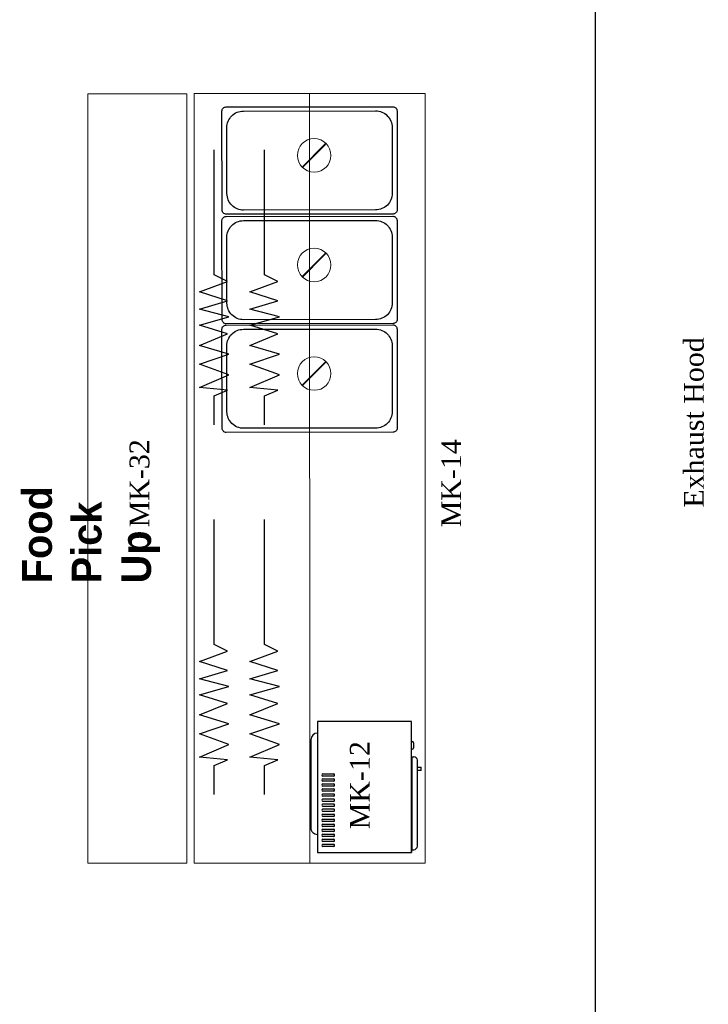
# Model space of a CAD drawing. Extents: x 258674 to 1051069, y -600163 to -66531.
# Tile 21 of 27: x 1050272 to 1050354, y -599606 to -599488. Entities that reach past the tile are written whole.
import ezdxf

# ---------------------------------------------------------------- set-up
doc = ezdxf.new("R2010")
doc.units = 0
doc.header["$LTSCALE"] = 21
doc.header["$MEASUREMENT"] = 0
doc.layers.get('0').update_dxf_attribs({"linetype": 'CONTINUOUS'})
for name, color, linetype, lineweight in [('A - TEXT', 7, 'CONTINUOUS', 13), ('CKD Equipments', 252, 'CONTINUOUS', 0), ('Equipment', 4, 'CONTINUOUS', 0)]:
    doc.layers.add(name, color=color, linetype=linetype, lineweight=lineweight)
for name, color, linetype in [('ELECTRICAL', 4, 'CONTINUOUS'), ('EQUI.', 4, 'CONTINUOUS'), ('MAIN KITCHEN', 7, 'CONTINUOUS'), ('T-Title', 140, 'CONTINUOUS')]:
    doc.layers.add(name, color=color, linetype=linetype)
doc.styles.add('ARIAL', font='GOTHICI.TTF')
doc.styles.add('C100', font='GOTHIC.TTF', dxfattribs={"height": 0.2})
doc.styles.add('CKD_Dimension Text', font='BOOKOSI.TTF')
doc.dimstyles.new('Civil Dim', dxfattribs={"dimscale": 0.5, "dimtxt": 5, "dimasz": 2.5, "dimexe": 0, "dimexo": 0, "dimgap": 1, "dimtad": 1, "dimdec": 0, "dimzin": 0, "dimdsep": 46, "dimlunit": 4, "dimtxsty": 'ARIAL', "dimblk": 'OBLIQUE', "dimcen": 0.09, "dimclrd": 144, "dimclre": 144, "dimclrt": 256, "dimadec": 0, "dimazin": 0, "dimtfac": 1, "dimtdec": 0, "dimtofl": 0, "dimtmove": 1, "dimatfit": 3, "dimfxl": 1, "dimfrac": 1, "dimtolj": 1, "dimtzin": 0, "dimarcsym": 0})

# ---------------------------------------------------------------- blocks, each defined once
blk = doc.blocks.new('_Oblique')
at = {"color": 0, "linetype": 'ByBlock', "lineweight": -2}
blk.add_line((-0.5, -0.5), (0.5, 0.5), dxfattribs=at)
blk = doc.blocks.new('G$CD5527843')
at = {"layer": 'EQUI.'}
for p, q in [((137.4, 323.3), (137.4, 334)), ((148.3, 334), (137.4, 334)), ((148.3, 334), (148.3, 323.3)), ((60.3, 304.8), (60.3, 306.9)), ((63.9, 310.5), (79.4, 310.5)), ((83, 304.8), (83, 306.9)), ((106.5, 305.5), (106.5, 311.9)), ((106.5, 305.5), (387.8, 305.5)), ((377.1, 322.6), (117.1, 322.6)), ((125.5, 304.8), (125.5, 305.5)), ((137.4, 322.6), (137.4, 323.3)), ((148.3, 322.6), (148.3, 323.3)), ((368.8, 304.8), (368.8, 305.5)), ((387.8, 305.5), (387.8, 311.9)), ((389.1, 304.8), (396.2, 304.8)), ((157.8, 36.4), (157.8, 69.6)), ((165.2, 69.6), (165.2, 36.4)), ((173.1, 36.4), (173.1, 69.6)), ((180.4, 69.6), (180.4, 36.4)), ((188.3, 36.4), (188.3, 69.6)), ((195.6, 69.6), (195.6, 36.4)), ((203.6, 36.4), (203.6, 69.6)), ((210.9, 69.6), (210.9, 36.4)), ((218.8, 36.4), (218.8, 69.6)), ((226.1, 69.6), (226.1, 36.4)), ((234, 36.4), (234, 69.6)), ((241.4, 69.6), (241.4, 36.4)), ((249.3, 36.4), (249.3, 69.6)), ((256.6, 69.6), (256.6, 36.4)), ((264.5, 36.4), (264.5, 69.6)), ((271.8, 69.6), (271.8, 36.4)), ((279.8, 36.4), (279.8, 69.6)), ((287.1, 69.6), (287.1, 36.4)), ((295, 36.4), (295, 69.6)), ((302.3, 69.6), (302.3, 36.4)), ((310.2, 36.4), (310.2, 69.6)), ((317.6, 69.6), (317.6, 36.4)), ((325.5, 36.4), (325.5, 69.6)), ((332.8, 69.6), (332.8, 36.4)), ((340.7, 36.4), (340.7, 69.6)), ((348, 69.6), (348, 36.4)), ((356, 36.4), (356, 69.6)), ((363.3, 69.6), (363.3, 36.4)), ((371.2, 36.4), (371.2, 69.6)), ((378.5, 69.6), (378.5, 36.4)), ((54.9, 0), (321.2, 0)), ((54.9, 0), (321.2, 0))]:
    blk.add_line(p, q, dxfattribs=at)
blk.add_lwpolyline([(396.2, 304.8), (0, 304.8), (0, 20.3), (396.2, 20.3), (396.2, 304.8)], dxfattribs=at)
for centre, radius, start, end in [((63.9, 306.9), 3.56, 90, 180), ((79.4, 306.9), 3.56, 0, 90), ((117.1, 311.9), 10.7, 90, 180), ((377.1, 311.9), 10.7, 0, 90), ((161.5, 68.3), 3.89, 19.6898, 160.3102), ((176.7, 68.3), 3.89, 19.6898, 160.3102), ((192, 68.3), 3.89, 19.6898, 160.3102), ((207.2, 68.3), 3.89, 19.6898, 160.3102), ((222.5, 68.3), 3.89, 19.6898, 160.3102), ((237.7, 68.3), 3.89, 19.6898, 160.3102), ((252.9, 68.3), 3.89, 19.6898, 160.3102), ((268.2, 68.3), 3.89, 19.6898, 160.3102), ((283.4, 68.3), 3.89, 19.6898, 160.3102), ((298.7, 68.3), 3.89, 19.6898, 160.3102), ((313.9, 68.3), 3.89, 19.6898, 160.3102), ((329.1, 68.3), 3.89, 19.6898, 160.3102), ((344.4, 68.3), 3.89, 19.6898, 160.3102), ((359.6, 68.3), 3.89, 19.6898, 160.3102), ((374.9, 68.3), 3.89, 19.6898, 160.3102), ((161.5, 37.7), 3.87, 198.7415, 341.2585), ((176.7, 37.7), 3.87, 198.7415, 341.2585), ((192, 37.7), 3.87, 198.7415, 341.2585), ((207.2, 37.7), 3.87, 198.7415, 341.2585), ((222.5, 37.7), 3.87, 198.7415, 341.2585), ((237.7, 37.7), 3.87, 198.7415, 341.2585), ((252.9, 37.7), 3.87, 198.7415, 341.2585), ((268.2, 37.7), 3.87, 198.7415, 341.2585), ((283.4, 37.7), 3.87, 198.7415, 341.2585), ((298.7, 37.7), 3.87, 198.7415, 341.2585), ((313.9, 37.7), 3.87, 198.7415, 341.2585), ((329.1, 37.7), 3.87, 198.7415, 341.2585), ((344.4, 37.7), 3.87, 198.7415, 341.2585), ((359.6, 37.7), 3.87, 198.7415, 341.2585), ((374.9, 37.7), 3.87, 198.7415, 341.2585), ((54.9, 20.3), 20.3, 180, 270), ((321.2, 20.3), 20.3, 270, 0), ((321.2, 20.3), 20.3, 270, 0)]:
    blk.add_arc(centre, radius, start, end, dxfattribs=at)
blk = doc.blocks.new('G$C9A09F204')
at = {"layer": 'MAIN KITCHEN', "color": 3, "linetype": 'Continuous'}
blk.add_lwpolyline([(44.8, 0), (44.8, 87.9), (85.2, 104.5), (0, 113.3), (89.6, 150.9), (0, 183.7), (89.6, 214.2), (0, 240.6), (85.2, 275.7), (0, 302), (89.6, 326.7), (0, 350.3), (85.2, 375), (0, 403), (85.2, 433.7), (44.8, 454.3), (44.8, 832.3)], dxfattribs=at)

msp = doc.modelspace()

# ---------------------------------------------------------------- linework, layer by layer
at = {"layer": 'CKD Equipments', "ltscale": 0.25}
for p, q in [((1050292.79, -599588.72), (1050292.79, -599496.97)), ((1050306.57, -599588.72), (1050306.56, -599496.97))]:
    msp.add_line(p, q, dxfattribs=at)
for points in [[(1050291.94, -599588.72), (1050280.12, -599588.72), (1050280.12, -599496.99), (1050291.94, -599496.99), (1050291.94, -599588.72)], [(1050320.34, -599496.97), (1050292.79, -599496.97)], [(1050320.35, -599588.72), (1050320.34, -599496.97)], [(1050320.35, -599588.72), (1050292.79, -599588.72)]]:
    msp.add_lwpolyline(points, dxfattribs=at)
at = {"layer": 'EQUI.', "elevation": 175.36}
for points in [[(1050296.6, -599498.56), (1050316.48, -599498.54, -0.414214), (1050316.98, -599499.03), (1050316.99, -599510.84, -0.414214), (1050316.5, -599511.33), (1050296.62, -599511.36, -0.414214), (1050296.13, -599510.87), (1050296.11, -599499.06, -0.414214)], [(1050298.67, -599499.05), (1050314.42, -599499.03, -0.414214), (1050316.39, -599501), (1050316.4, -599508.87, -0.414214), (1050314.43, -599510.84), (1050298.69, -599510.86, -0.414214), (1050296.71, -599508.9), (1050296.7, -599501.02, -0.414214)], [(1050296.6, -599511.63), (1050316.48, -599511.6, -0.414214), (1050316.98, -599512.09), (1050316.99, -599523.9, -0.414214), (1050316.5, -599524.4), (1050296.62, -599524.42, -0.414214), (1050296.13, -599523.93), (1050296.11, -599512.12, -0.414214)], [(1050298.67, -599512.12), (1050314.42, -599512.1, -0.414214), (1050316.39, -599514.06), (1050316.4, -599521.94, -0.414214), (1050314.43, -599523.91), (1050298.69, -599523.93, -0.414214), (1050296.71, -599521.96), (1050296.7, -599514.09, -0.414214)], [(1050296.6, -599524.58), (1050316.48, -599524.55, -0.414214), (1050316.98, -599525.05), (1050316.99, -599536.86, -0.414214), (1050316.5, -599537.35), (1050296.62, -599537.37, -0.414214), (1050296.13, -599536.88), (1050296.11, -599525.07, -0.414214)], [(1050298.67, -599525.07), (1050314.42, -599525.05, -0.414214), (1050316.39, -599527.01), (1050316.4, -599534.89, -0.414214), (1050314.43, -599536.86), (1050298.69, -599536.88, -0.414214), (1050296.71, -599534.91), (1050296.7, -599527.04, -0.414214)]]:
    msp.add_lwpolyline(points, format="xyb", close=True, dxfattribs=at)
at = {"layer": 'Equipment', "const_width": 0.2}
for points in [[(1050305.69, -599505.75), (1050308.51, -599502.92)], [(1050305.69, -599518.82), (1050308.51, -599515.99)], [(1050305.69, -599531.77), (1050308.51, -599528.94)]]:
    msp.add_lwpolyline(points, dxfattribs=at)
at = {"layer": 'Equipment'}
for centre in [(1050307.1, -599504.34), (1050307.1, -599517.4), (1050307.1, -599530.35)]:
    msp.add_circle(centre, 2, dxfattribs=at)

# ---------------------------------------------------------------- block references
at = {"layer": 'CKD Equipments', "ltscale": 0.25, "xscale": 0.0393700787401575, "yscale": 0.0393700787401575, "zscale": 0.0393700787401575}
for p in [(1050293.42, -599536.46), (1050299.43, -599536.46), (1050293.42, -599580.53), (1050299.43, -599580.53)]:
    msp.add_blockref('G$C9A09F204', p, dxfattribs=at)
at = {"layer": 'CKD Equipments', "ltscale": 0.25, "xscale": 0.0393700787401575, "yscale": 0.0393700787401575, "zscale": 0.0393700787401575, "rotation": 270}
msp.add_blockref('G$CD5527843', (1050306.7, -599571.85), dxfattribs=at)

# ---------------------------------------------------------------- texts
at = {"layer": 'A - TEXT', "width": 49.3857, "attachment_point": 2, "rotation": 90, "style": 'CKD_Dimension Text'}
for s, insert, char_height in [('Exhaust Hood', (1050351.18, -599536.18), 2.3622), ('MK-32', (1050285.09, -599543.43), 2.362), ('MK-14', (1050322.26, -599543.43), 2.362), ('MK-12', (1050311.36, -599579.43), 2.362)]:
    msp.add_mtext(s, dxfattribs=dict(at, insert=insert, char_height=char_height))
at = {"layer": 'T-Title', "linetype": 'Continuous', "lineweight": -3, "ltscale": 8, "insert": (1050272.29, -599555.35), "char_height": 3.5433, "width": 0.0515, "attachment_point": 1, "rotation": 89.9044, "style": 'C100'}
msp.add_mtext('{\\fCentury Gothic|b1|i0|c0|p34;Food Pick Up}', dxfattribs=at)

# ---------------------------------------------------------------- leaders
at = {"layer": 'ELECTRICAL', "color": 1, "linetype": 'Continuous', "lineweight": 0, "ltscale": 8}
msp.add_leader([(1050381.75, -599643.08), (1050340.62, -599616.2), (1050340.62, -599379.84)], dimstyle='Civil Dim', override={"dimgap": 1, "dimtad": 0}, dxfattribs=at)

doc.saveas('drawing.dxf')
